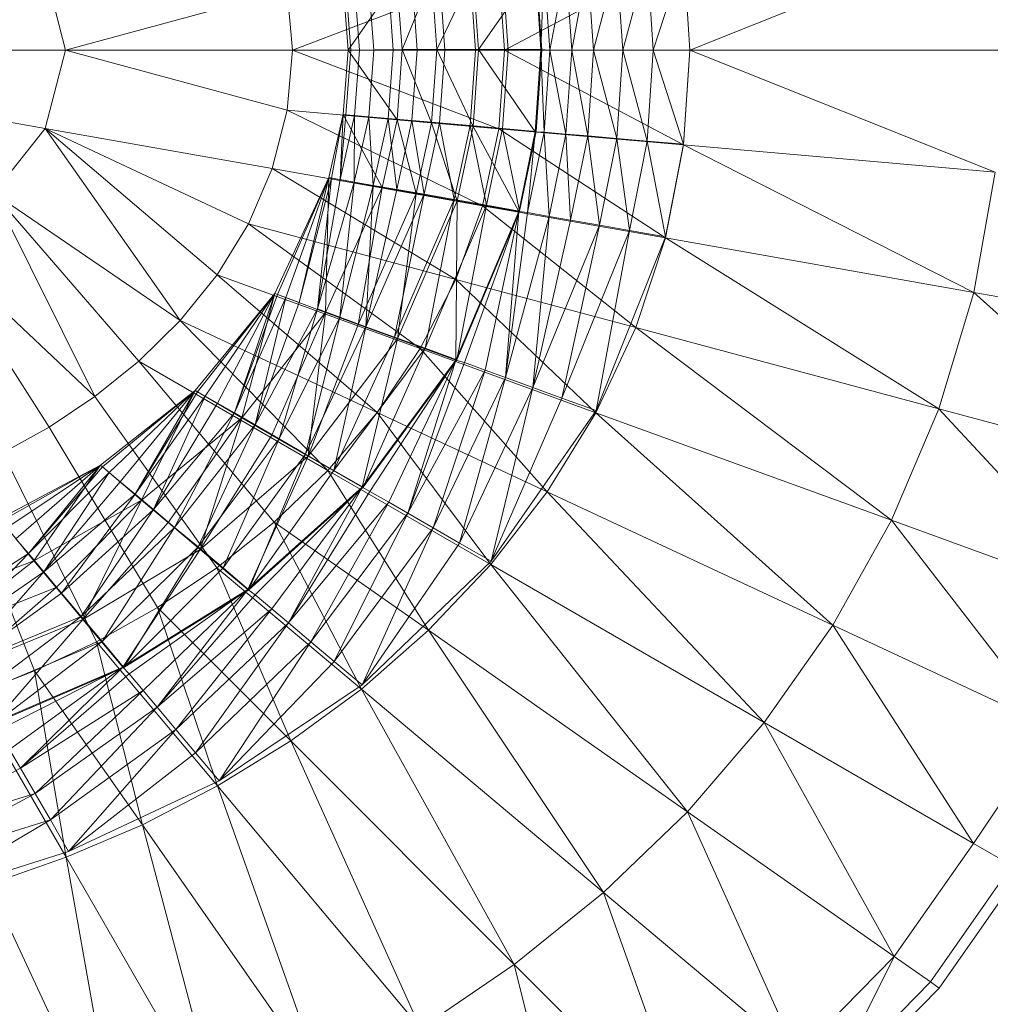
# Model space of a CAD drawing. Header units: metres. Extents: x 397.7 to 427.5, y 12.7 to 28.4.
# Tile 50 of 57: x 408.111 to 408.219, y 26.204 to 26.315. Entities that reach past the tile are written whole.
import ezdxf

# ---------------------------------------------------------------- set-up
doc = ezdxf.new("R2010")
doc.units = ezdxf.units.M
doc.layers.add('A-DETL-____-MBND', color=7, linetype='Continuous', lineweight=18)

# ---------------------------------------------------------------- blocks, each defined once
blk = doc.blocks.new('Family - Inodor P4-153813-07_ELEC_P4')
at = {"layer": 'A-DETL-____-MBND', "color": 253, "true_color": 0xaaaaaa}
for p, q in [((0.66725, 0.21359), (0.63302, 0.19991)), ((0.63233, 0.21053), (0.61227, 0.19991)), ((0.61979, 0.19992), (0.62158, 0.20955)), ((0.61979, 0.19992), (0.62158, 0.20955)), ((0.62223, 0.19992), (0.62158, 0.20955)), ((0.62223, 0.19992), (0.62158, 0.20955)), ((0.62223, 0.19992), (0.62484, 0.20984)), ((0.62223, 0.19992), (0.62484, 0.20984)), ((0.62551, 0.19992), (0.62484, 0.20984)), ((0.62551, 0.19992), (0.62484, 0.20984)), ((0.62551, 0.19992), (0.62825, 0.21013)), ((0.62551, 0.19992), (0.62825, 0.21013)), ((0.62893, 0.19992), (0.62825, 0.21013)), ((0.62893, 0.19992), (0.62825, 0.21013)), ((0.62893, 0.19992), (0.63233, 0.21049)), ((0.62893, 0.19992), (0.63233, 0.21049)), ((0.63302, 0.19991), (0.63233, 0.21053)), ((0.63302, 0.19991), (0.63233, 0.21049)), ((0.56308, 0.19991), (0.5608, 0.2087)), ((0.61164, 0.20872), (0.5885, 0.19991)), ((0.60469, 0.19997), (0.60875, 0.20848)), ((0.60469, 0.19997), (0.60875, 0.20848)), ((0.60901, 0.19992), (0.6084, 0.20839)), ((0.60901, 0.19992), (0.6084, 0.20839)), ((0.60936, 0.19997), (0.60875, 0.20848)), ((0.60936, 0.19997), (0.60875, 0.20848)), ((0.60936, 0.19997), (0.61571, 0.20909)), ((0.60936, 0.19997), (0.61571, 0.20909)), ((0.61227, 0.19991), (0.61164, 0.20872)), ((0.61267, 0.19992), (0.61205, 0.20871)), ((0.61267, 0.19992), (0.61205, 0.20871)), ((0.61634, 0.19997), (0.61571, 0.20909)), ((0.61634, 0.19997), (0.61571, 0.20909)), ((0.61643, 0.19992), (0.6158, 0.20904)), ((0.61634, 0.19997), (0.6167, 0.20912)), ((0.61634, 0.19997), (0.6167, 0.20912)), ((0.61734, 0.19992), (0.6167, 0.20912)), ((0.61734, 0.19992), (0.6167, 0.20912)), ((0.61734, 0.19992), (0.61915, 0.20934)), ((0.61734, 0.19992), (0.61915, 0.20934)), ((0.61979, 0.19992), (0.61915, 0.20934)), ((0.61979, 0.19992), (0.61915, 0.20934)), ((0.59473, 0.19992), (0.60022, 0.20774)), ((0.59473, 0.19992), (0.60022, 0.20774)), ((0.59762, 0.19992), (0.59707, 0.2074)), ((0.59762, 0.19992), (0.59707, 0.2074)), ((0.59979, 0.19992), (0.59923, 0.20759)), ((0.59979, 0.19992), (0.59923, 0.20759)), ((0.60022, 0.20774), (0.60079, 0.19997)), ((0.60079, 0.19997), (0.60022, 0.20774)), ((0.60079, 0.19997), (0.60022, 0.20774)), ((0.60079, 0.19997), (0.6041, 0.20807)), ((0.60079, 0.19997), (0.6041, 0.20807)), ((0.60247, 0.19991), (0.6019, 0.20782)), ((0.60247, 0.19991), (0.6019, 0.20782)), ((0.60469, 0.19997), (0.6041, 0.20807)), ((0.60469, 0.19997), (0.6041, 0.20807)), ((0.60557, 0.19992), (0.60498, 0.20809)), ((0.60557, 0.19992), (0.60498, 0.20809)), ((0.58792, 0.20665), (0.56308, 0.19991)), ((0.5885, 0.19991), (0.58792, 0.20665)), ((0.59473, 0.19992), (0.59418, 0.20715)), ((0.59473, 0.19992), (0.59418, 0.20715)), ((0.59418, 0.20715), (0.59473, 0.19991)), ((0.59473, 0.19991), (0.59418, 0.20715)), ((0.59504, 0.19991), (0.59449, 0.20718)), ((0.59504, 0.19991), (0.59449, 0.20718)), ((0.59602, 0.19991), (0.59547, 0.20726)), ((0.59602, 0.19991), (0.59547, 0.20726)), ((0.56308, 0.19991), (0.51095, 0.19991)), ((0.5608, 0.19112), (0.51095, 0.19991)), ((0.56308, 0.19991), (0.5608, 0.19112)), ((0.5885, 0.19991), (0.56308, 0.19991)), ((0.58792, 0.19318), (0.56308, 0.19991)), ((0.5885, 0.19991), (0.58792, 0.19318)), ((0.61227, 0.19991), (0.5885, 0.19991)), ((0.61164, 0.19111), (0.5885, 0.19991)), ((0.59418, 0.1927), (0.59473, 0.19992)), ((0.59418, 0.1927), (0.59473, 0.19992)), ((0.59473, 0.19991), (0.59418, 0.1927)), ((0.59418, 0.1927), (0.59473, 0.19991)), ((0.59449, 0.19267), (0.59504, 0.19991)), ((0.59449, 0.19267), (0.59504, 0.19991)), ((0.60079, 0.19997), (0.59473, 0.19992)), ((0.59473, 0.19992), (0.60079, 0.19997)), ((0.60022, 0.19211), (0.59473, 0.19992)), ((0.60022, 0.19211), (0.59473, 0.19992)), ((0.59473, 0.19991), (0.59504, 0.19991)), ((0.59473, 0.19991), (0.59504, 0.19991)), ((0.59504, 0.19991), (0.59602, 0.19991)), ((0.59504, 0.19991), (0.59602, 0.19991)), ((0.59547, 0.19258), (0.59602, 0.19991)), ((0.59547, 0.19258), (0.59602, 0.19991)), ((0.59602, 0.19991), (0.59762, 0.19992)), ((0.59602, 0.19991), (0.59762, 0.19992)), ((0.59706, 0.19244), (0.59762, 0.19992)), ((0.59706, 0.19244), (0.59762, 0.19992)), ((0.59762, 0.19992), (0.59979, 0.19992)), ((0.59762, 0.19992), (0.59979, 0.19992)), ((0.59923, 0.19225), (0.59979, 0.19992)), ((0.59923, 0.19225), (0.59979, 0.19992)), ((0.59979, 0.19992), (0.60247, 0.19991)), ((0.59979, 0.19992), (0.60247, 0.19991)), ((0.60079, 0.19997), (0.60022, 0.19211)), ((0.60022, 0.19211), (0.60079, 0.19997)), ((0.60022, 0.19211), (0.60079, 0.19997)), ((0.60469, 0.19997), (0.60079, 0.19997)), ((0.60469, 0.19997), (0.60079, 0.19997)), ((0.6041, 0.19177), (0.60079, 0.19997)), ((0.6041, 0.19177), (0.60079, 0.19997)), ((0.60189, 0.19201), (0.60247, 0.19991)), ((0.60189, 0.19201), (0.60247, 0.19991)), ((0.60247, 0.19991), (0.60557, 0.19992)), ((0.60247, 0.19991), (0.60557, 0.19992)), ((0.60469, 0.19997), (0.6041, 0.19177)), ((0.6041, 0.19177), (0.60469, 0.19997)), ((0.60936, 0.19997), (0.60469, 0.19997)), ((0.60875, 0.19136), (0.60469, 0.19997)), ((0.60469, 0.19997), (0.60936, 0.19997)), ((0.60875, 0.19136), (0.60469, 0.19997)), ((0.60498, 0.19175), (0.60557, 0.19992)), ((0.60498, 0.19175), (0.60557, 0.19992)), ((0.60557, 0.19992), (0.60901, 0.19992)), ((0.60557, 0.19992), (0.60901, 0.19992)), ((0.6084, 0.19146), (0.60901, 0.19992)), ((0.6084, 0.19146), (0.60901, 0.19992)), ((0.60875, 0.19136), (0.60936, 0.19997)), ((0.60875, 0.19136), (0.60936, 0.19997)), ((0.60901, 0.19992), (0.61267, 0.19992)), ((0.60901, 0.19992), (0.61267, 0.19992)), ((0.61634, 0.19997), (0.60936, 0.19997)), ((0.61634, 0.19997), (0.60936, 0.19997)), ((0.61571, 0.19076), (0.60936, 0.19997)), ((0.61571, 0.19076), (0.60936, 0.19997)), ((0.61227, 0.19991), (0.61164, 0.19111)), ((0.61204, 0.19112), (0.61267, 0.19992)), ((0.61204, 0.19112), (0.61267, 0.19992)), ((0.63302, 0.19991), (0.61227, 0.19991)), ((0.63233, 0.1893), (0.61227, 0.19991)), ((0.61267, 0.19992), (0.61643, 0.19992)), ((0.61267, 0.19992), (0.61643, 0.19992)), ((0.61634, 0.19997), (0.61571, 0.19076)), ((0.61571, 0.19076), (0.61634, 0.19997)), ((0.6158, 0.19078), (0.61643, 0.19992)), ((0.61734, 0.19992), (0.61634, 0.19997)), ((0.61734, 0.19992), (0.61634, 0.19997)), ((0.6167, 0.19072), (0.61634, 0.19997)), ((0.6167, 0.19072), (0.61634, 0.19997)), ((0.61734, 0.19992), (0.6167, 0.19072)), ((0.6167, 0.19072), (0.61734, 0.19992)), ((0.61979, 0.19992), (0.61734, 0.19992)), ((0.61915, 0.19051), (0.61734, 0.19992)), ((0.61734, 0.19992), (0.61979, 0.19992)), ((0.61915, 0.19051), (0.61734, 0.19992)), ((0.61915, 0.19051), (0.61979, 0.19992)), ((0.61915, 0.19051), (0.61979, 0.19992)), ((0.62223, 0.19992), (0.61979, 0.19992)), ((0.62158, 0.1903), (0.61979, 0.19992)), ((0.61979, 0.19992), (0.62223, 0.19992)), ((0.62158, 0.1903), (0.61979, 0.19992)), ((0.62158, 0.1903), (0.62223, 0.19992)), ((0.62158, 0.1903), (0.62223, 0.19992)), ((0.62551, 0.19992), (0.62223, 0.19992)), ((0.62484, 0.19001), (0.62223, 0.19992)), ((0.62223, 0.19992), (0.62551, 0.19992)), ((0.62484, 0.19001), (0.62223, 0.19992)), ((0.62484, 0.19001), (0.62551, 0.19992)), ((0.62484, 0.19001), (0.62551, 0.19992)), ((0.62893, 0.19992), (0.62551, 0.19992)), ((0.62825, 0.18971), (0.62551, 0.19992)), ((0.62551, 0.19992), (0.62893, 0.19992)), ((0.62825, 0.18971), (0.62551, 0.19992)), ((0.62825, 0.18971), (0.62893, 0.19992)), ((0.62825, 0.18971), (0.62893, 0.19992)), ((0.63302, 0.19991), (0.62893, 0.19992)), ((0.63302, 0.19991), (0.62893, 0.19992)), ((0.63233, 0.18936), (0.62893, 0.19992)), ((0.63233, 0.18936), (0.62893, 0.19992)), ((0.63302, 0.19991), (0.63233, 0.1893)), ((0.63302, 0.19991), (0.63233, 0.18936)), ((0.66806, 0.19991), (0.63302, 0.19991)), ((0.66725, 0.18624), (0.63302, 0.19991)), ((0.58792, 0.19318), (0.58624, 0.18664)), ((0.61164, 0.19111), (0.58792, 0.19318)), ((0.60979, 0.18249), (0.58792, 0.19318)), ((0.59258, 0.18564), (0.59418, 0.1927)), ((0.59258, 0.18564), (0.59418, 0.1927)), ((0.59418, 0.1927), (0.59258, 0.18564)), ((0.59258, 0.18564), (0.59418, 0.1927)), ((0.59287, 0.18557), (0.59418, 0.1927)), ((0.59287, 0.18557), (0.59418, 0.1927)), ((0.59385, 0.18542), (0.59418, 0.1927)), ((0.59385, 0.18542), (0.59418, 0.1927)), ((0.59449, 0.19267), (0.59385, 0.18542)), ((0.59385, 0.18542), (0.59449, 0.19267)), ((0.59547, 0.19258), (0.59385, 0.18542)), ((0.59385, 0.18542), (0.59547, 0.19258)), ((0.60022, 0.19211), (0.59418, 0.1927)), ((0.60022, 0.19211), (0.59418, 0.1927)), ((0.59854, 0.18453), (0.59418, 0.1927)), ((0.59854, 0.18453), (0.59418, 0.1927)), ((0.59418, 0.1927), (0.59449, 0.19267)), ((0.59449, 0.19267), (0.59418, 0.1927)), ((0.59449, 0.19267), (0.59547, 0.19258)), ((0.59547, 0.19258), (0.59449, 0.19267)), ((0.59543, 0.18514), (0.59547, 0.19258)), ((0.59543, 0.18514), (0.59547, 0.19258)), ((0.59706, 0.19244), (0.59543, 0.18514)), ((0.59543, 0.18514), (0.59706, 0.19244)), ((0.59547, 0.19258), (0.59706, 0.19244)), ((0.59706, 0.19244), (0.59547, 0.19258)), ((0.59706, 0.19244), (0.59923, 0.19225)), ((0.59923, 0.19225), (0.59706, 0.19244)), ((0.59756, 0.18476), (0.59706, 0.19244)), ((0.59756, 0.18476), (0.59706, 0.19244)), ((0.59923, 0.19225), (0.59756, 0.18476)), ((0.59756, 0.18476), (0.59923, 0.19225)), ((0.60022, 0.19211), (0.59854, 0.18453)), ((0.59854, 0.18453), (0.60022, 0.19211)), ((0.60022, 0.19211), (0.59854, 0.18453)), ((0.59923, 0.19225), (0.60189, 0.19201)), ((0.60189, 0.19201), (0.59923, 0.19225)), ((0.6002, 0.1843), (0.59923, 0.19225)), ((0.6002, 0.1843), (0.59923, 0.19225)), ((0.60189, 0.19201), (0.6002, 0.1843)), ((0.6002, 0.1843), (0.60189, 0.19201)), ((0.6041, 0.19177), (0.60022, 0.19211)), ((0.6041, 0.19177), (0.60022, 0.19211)), ((0.60237, 0.18386), (0.60022, 0.19211)), ((0.60237, 0.18386), (0.60022, 0.19211)), ((0.60189, 0.19201), (0.60498, 0.19175)), ((0.60498, 0.19175), (0.60189, 0.19201)), ((0.60326, 0.18376), (0.60189, 0.19201)), ((0.60326, 0.18376), (0.60189, 0.19201)), ((0.5608, 0.19112), (0.55503, 0.18387)), ((0.58624, 0.18664), (0.5608, 0.19112)), ((0.58357, 0.18046), (0.5608, 0.19112)), ((0.5608, 0.19112), (0.57592, 0.16962)), ((0.58007, 0.17476), (0.5608, 0.19112)), ((0.6041, 0.19177), (0.60237, 0.18386)), ((0.60237, 0.18386), (0.6041, 0.19177)), ((0.60498, 0.19175), (0.60326, 0.18376)), ((0.60326, 0.18376), (0.60498, 0.19175)), ((0.60875, 0.19136), (0.6041, 0.19177)), ((0.60875, 0.19136), (0.6041, 0.19177)), ((0.60697, 0.18305), (0.6041, 0.19177)), ((0.60697, 0.18305), (0.6041, 0.19177)), ((0.60498, 0.19175), (0.6084, 0.19146)), ((0.6084, 0.19146), (0.60498, 0.19175)), ((0.60663, 0.18317), (0.60498, 0.19175)), ((0.60663, 0.18317), (0.60498, 0.19175)), ((0.6084, 0.19146), (0.60663, 0.18317)), ((0.60663, 0.18317), (0.6084, 0.19146)), ((0.60875, 0.19136), (0.60697, 0.18305)), ((0.60697, 0.18305), (0.60875, 0.19136)), ((0.6084, 0.19146), (0.61204, 0.19112)), ((0.61204, 0.19112), (0.6084, 0.19146)), ((0.61024, 0.18253), (0.6084, 0.19146)), ((0.61024, 0.18253), (0.6084, 0.19146)), ((0.61571, 0.19076), (0.60875, 0.19136)), ((0.61571, 0.19076), (0.60875, 0.19136)), ((0.61385, 0.18184), (0.60875, 0.19136)), ((0.61385, 0.18184), (0.60875, 0.19136)), ((0.61164, 0.19111), (0.60979, 0.18249)), ((0.61204, 0.19112), (0.61024, 0.18253)), ((0.61024, 0.18253), (0.61204, 0.19112)), ((0.63233, 0.1893), (0.61164, 0.19111)), ((0.63029, 0.17887), (0.61164, 0.19111)), ((0.61204, 0.19112), (0.6158, 0.19078)), ((0.6158, 0.19078), (0.61204, 0.19112)), ((0.61395, 0.18188), (0.61204, 0.19112)), ((0.61395, 0.18188), (0.61204, 0.19112)), ((0.61571, 0.19076), (0.61385, 0.18184)), ((0.61385, 0.18184), (0.61571, 0.19076)), ((0.6158, 0.19078), (0.61395, 0.18188)), ((0.61484, 0.18171), (0.61571, 0.19076)), ((0.61484, 0.18171), (0.61571, 0.19076)), ((0.6167, 0.19072), (0.61571, 0.19076)), ((0.6167, 0.19072), (0.61571, 0.19076)), ((0.6167, 0.19072), (0.61484, 0.18171)), ((0.61484, 0.18171), (0.6167, 0.19072)), ((0.61915, 0.19051), (0.6167, 0.19072)), ((0.61915, 0.19051), (0.6167, 0.19072)), ((0.61726, 0.18129), (0.6167, 0.19072)), ((0.61726, 0.18129), (0.6167, 0.19072)), ((0.61915, 0.19051), (0.61726, 0.18129)), ((0.61726, 0.18129), (0.61915, 0.19051)), ((0.62158, 0.1903), (0.61915, 0.19051)), ((0.62158, 0.1903), (0.61915, 0.19051)), ((0.61966, 0.18087), (0.61915, 0.19051)), ((0.61966, 0.18087), (0.61915, 0.19051)), ((0.62158, 0.1903), (0.61966, 0.18087)), ((0.61966, 0.18087), (0.62158, 0.1903)), ((0.62484, 0.19001), (0.62158, 0.1903)), ((0.62484, 0.19001), (0.62158, 0.1903)), ((0.62289, 0.1803), (0.62158, 0.1903)), ((0.62289, 0.1803), (0.62158, 0.1903)), ((0.62484, 0.19001), (0.62289, 0.1803)), ((0.62289, 0.1803), (0.62484, 0.19001)), ((0.62825, 0.18971), (0.62484, 0.19001)), ((0.62825, 0.18971), (0.62484, 0.19001)), ((0.62625, 0.1797), (0.62484, 0.19001)), ((0.62625, 0.1797), (0.62484, 0.19001)), ((0.62825, 0.18971), (0.62625, 0.1797)), ((0.62625, 0.1797), (0.62825, 0.18971)), ((0.63233, 0.18936), (0.62825, 0.18971)), ((0.63233, 0.18936), (0.62825, 0.18971)), ((0.63029, 0.179), (0.62825, 0.18971)), ((0.63029, 0.179), (0.62825, 0.18971)), ((0.63233, 0.18936), (0.63029, 0.179)), ((0.63233, 0.1893), (0.63029, 0.17887)), ((0.66725, 0.18624), (0.63233, 0.1893)), ((0.66485, 0.17278), (0.63233, 0.1893)), ((0.58624, 0.18664), (0.58357, 0.18046)), ((0.60979, 0.18249), (0.58624, 0.18664)), ((0.6068, 0.17423), (0.58624, 0.18664)), ((0.58653, 0.17265), (0.59258, 0.18564)), ((0.58653, 0.17265), (0.59258, 0.18564)), ((0.59258, 0.18564), (0.58653, 0.17265)), ((0.58653, 0.17265), (0.59258, 0.18564)), ((0.58683, 0.17254), (0.59258, 0.18564)), ((0.58683, 0.17254), (0.59258, 0.18564)), ((0.58775, 0.17221), (0.59258, 0.18564)), ((0.58775, 0.17221), (0.59258, 0.18564)), ((0.58925, 0.17166), (0.59258, 0.18564)), ((0.58925, 0.17166), (0.59258, 0.18564)), ((0.59287, 0.18557), (0.58925, 0.17166)), ((0.58925, 0.17166), (0.59287, 0.18557)), ((0.5913, 0.17092), (0.59287, 0.18557)), ((0.5913, 0.17092), (0.59287, 0.18557)), ((0.59385, 0.18542), (0.5913, 0.17092)), ((0.5913, 0.17092), (0.59385, 0.18542)), ((0.59221, 0.17052), (0.59258, 0.18564)), ((0.59221, 0.17052), (0.59258, 0.18564)), ((0.59854, 0.18453), (0.59258, 0.18564)), ((0.59854, 0.18453), (0.59258, 0.18564)), ((0.59287, 0.18557), (0.59258, 0.18564)), ((0.59287, 0.18557), (0.59258, 0.18564)), ((0.59385, 0.18542), (0.59287, 0.18557)), ((0.59385, 0.18542), (0.59287, 0.18557)), ((0.59543, 0.18514), (0.59385, 0.18542)), ((0.59543, 0.18514), (0.59385, 0.18542)), ((0.66725, 0.18624), (0.66485, 0.17278)), ((0.59543, 0.18514), (0.5913, 0.17092)), ((0.5913, 0.17092), (0.59543, 0.18514)), ((0.59854, 0.18453), (0.59221, 0.17052)), ((0.59221, 0.17052), (0.59854, 0.18453)), ((0.59854, 0.18453), (0.59221, 0.17052)), ((0.59381, 0.17), (0.59543, 0.18514)), ((0.59381, 0.17), (0.59543, 0.18514)), ((0.59756, 0.18476), (0.59381, 0.17)), ((0.59381, 0.17), (0.59756, 0.18476)), ((0.59756, 0.18476), (0.59543, 0.18514)), ((0.59756, 0.18476), (0.59543, 0.18514)), ((0.59587, 0.16919), (0.59854, 0.18453)), ((0.59587, 0.16919), (0.59854, 0.18453)), ((0.59672, 0.16894), (0.59756, 0.18476)), ((0.59672, 0.16894), (0.59756, 0.18476)), ((0.6002, 0.1843), (0.59672, 0.16894)), ((0.59672, 0.16894), (0.6002, 0.1843)), ((0.6002, 0.1843), (0.59756, 0.18476)), ((0.6002, 0.1843), (0.59756, 0.18476)), ((0.60237, 0.18386), (0.59854, 0.18453)), ((0.60237, 0.18386), (0.59854, 0.18453)), ((0.60326, 0.18376), (0.6002, 0.1843)), ((0.60326, 0.18376), (0.6002, 0.1843)), ((0.57592, 0.16962), (0.55503, 0.18387)), ((0.55503, 0.18387), (0.56637, 0.16111)), ((0.5713, 0.16507), (0.55503, 0.18387)), ((0.60237, 0.18386), (0.59587, 0.16919)), ((0.59587, 0.16919), (0.60237, 0.18386)), ((0.60326, 0.18376), (0.59672, 0.16894)), ((0.59672, 0.16894), (0.60326, 0.18376)), ((0.59995, 0.16777), (0.60326, 0.18376)), ((0.59995, 0.16777), (0.60326, 0.18376)), ((0.60663, 0.18317), (0.59995, 0.16777)), ((0.59995, 0.16777), (0.60663, 0.18317)), ((0.60026, 0.16759), (0.60237, 0.18386)), ((0.60026, 0.16759), (0.60237, 0.18386)), ((0.60697, 0.18305), (0.60026, 0.16759)), ((0.60026, 0.16759), (0.60697, 0.18305)), ((0.60697, 0.18305), (0.60237, 0.18386)), ((0.60697, 0.18305), (0.60237, 0.18386)), ((0.60663, 0.18317), (0.60326, 0.18376)), ((0.60663, 0.18317), (0.60326, 0.18376)), ((0.60338, 0.16652), (0.60663, 0.18317)), ((0.60338, 0.16652), (0.60663, 0.18317)), ((0.61024, 0.18253), (0.60663, 0.18317)), ((0.61024, 0.18253), (0.60663, 0.18317)), ((0.60682, 0.1652), (0.60697, 0.18305)), ((0.60682, 0.1652), (0.60697, 0.18305)), ((0.61385, 0.18184), (0.60697, 0.18305)), ((0.61385, 0.18184), (0.60697, 0.18305)), ((0.61024, 0.18253), (0.60338, 0.16652)), ((0.60338, 0.16652), (0.61024, 0.18253)), ((0.60979, 0.18249), (0.6068, 0.17423)), ((0.60693, 0.16523), (0.61024, 0.18253)), ((0.60693, 0.16523), (0.61024, 0.18253)), ((0.63029, 0.17887), (0.60979, 0.18249)), ((0.62697, 0.16883), (0.60979, 0.18249)), ((0.61395, 0.18188), (0.61024, 0.18253)), ((0.61395, 0.18188), (0.61024, 0.18253)), ((0.61385, 0.18184), (0.60682, 0.1652)), ((0.60682, 0.1652), (0.61385, 0.18184)), ((0.61395, 0.18188), (0.60693, 0.16523)), ((0.60778, 0.16491), (0.61385, 0.18184)), ((0.60778, 0.16491), (0.61385, 0.18184)), ((0.61008, 0.16407), (0.61385, 0.18184)), ((0.61008, 0.16407), (0.61385, 0.18184)), ((0.61237, 0.16324), (0.61385, 0.18184)), ((0.61237, 0.16324), (0.61385, 0.18184)), ((0.61484, 0.18171), (0.61237, 0.16324)), ((0.61237, 0.16324), (0.61484, 0.18171)), ((0.61726, 0.18129), (0.61237, 0.16324)), ((0.61237, 0.16324), (0.61726, 0.18129)), ((0.61484, 0.18171), (0.61385, 0.18184)), ((0.61484, 0.18171), (0.61385, 0.18184)), ((0.61726, 0.18129), (0.61484, 0.18171)), ((0.61726, 0.18129), (0.61484, 0.18171)), ((0.61545, 0.16212), (0.61726, 0.18129)), ((0.61545, 0.16212), (0.61726, 0.18129)), ((0.61966, 0.18087), (0.61545, 0.16212)), ((0.61545, 0.16212), (0.61966, 0.18087)), ((0.61966, 0.18087), (0.61726, 0.18129)), ((0.61966, 0.18087), (0.61726, 0.18129)), ((0.62289, 0.1803), (0.61966, 0.18087)), ((0.62289, 0.1803), (0.61966, 0.18087)), ((0.58357, 0.18046), (0.58007, 0.17476)), ((0.6068, 0.17423), (0.58357, 0.18046)), ((0.58357, 0.18046), (0.60281, 0.16648)), ((0.62289, 0.1803), (0.61545, 0.16212)), ((0.61545, 0.16212), (0.62289, 0.1803)), ((0.61867, 0.16095), (0.62289, 0.1803)), ((0.61867, 0.16095), (0.62289, 0.1803)), ((0.62625, 0.1797), (0.62289, 0.1803)), ((0.62625, 0.1797), (0.62289, 0.1803)), ((0.56637, 0.16111), (0.54779, 0.17865)), ((0.56126, 0.1577), (0.54779, 0.17865)), ((0.62625, 0.1797), (0.61867, 0.16095)), ((0.61867, 0.16095), (0.62625, 0.1797)), ((0.62252, 0.15955), (0.62625, 0.1797)), ((0.62252, 0.15955), (0.62625, 0.1797)), ((0.63029, 0.179), (0.62252, 0.15955)), ((0.63029, 0.179), (0.62625, 0.1797)), ((0.63029, 0.179), (0.62625, 0.1797)), ((0.63029, 0.17887), (0.62697, 0.16883)), ((0.66485, 0.17278), (0.63029, 0.17887)), ((0.66094, 0.15973), (0.63029, 0.17887)), ((0.58007, 0.17476), (0.57592, 0.16962)), ((0.60281, 0.16648), (0.58007, 0.17476)), ((0.58007, 0.17476), (0.59798, 0.15933)), ((0.6068, 0.17423), (0.60281, 0.16648)), ((0.62697, 0.16883), (0.6068, 0.17423)), ((0.62251, 0.15931), (0.6068, 0.17423)), ((0.57761, 0.16181), (0.58653, 0.17265)), ((0.57761, 0.16181), (0.58653, 0.17265)), ((0.58653, 0.17265), (0.57761, 0.16181)), ((0.57761, 0.16181), (0.58653, 0.17265)), ((0.57788, 0.16165), (0.58653, 0.17265)), ((0.57788, 0.16165), (0.58653, 0.17265)), ((0.57873, 0.16116), (0.58653, 0.17265)), ((0.57873, 0.16116), (0.58653, 0.17265)), ((0.58012, 0.16036), (0.58653, 0.17265)), ((0.58012, 0.16036), (0.58653, 0.17265)), ((0.582, 0.15928), (0.58653, 0.17265)), ((0.582, 0.15928), (0.58653, 0.17265)), ((0.58683, 0.17254), (0.582, 0.15928)), ((0.582, 0.15928), (0.58683, 0.17254)), ((0.58775, 0.17221), (0.582, 0.15928)), ((0.582, 0.15928), (0.58775, 0.17221)), ((0.58284, 0.15873), (0.58653, 0.17265)), ((0.58284, 0.15873), (0.58653, 0.17265)), ((0.58432, 0.15794), (0.58775, 0.17221)), ((0.58432, 0.15794), (0.58775, 0.17221)), ((0.59221, 0.17052), (0.58653, 0.17265)), ((0.59221, 0.17052), (0.58653, 0.17265)), ((0.58683, 0.17254), (0.58653, 0.17265)), ((0.58683, 0.17254), (0.58653, 0.17265)), ((0.58775, 0.17221), (0.58683, 0.17254)), ((0.58775, 0.17221), (0.58683, 0.17254)), ((0.58925, 0.17166), (0.58775, 0.17221)), ((0.58925, 0.17166), (0.58775, 0.17221)), ((0.66485, 0.17278), (0.66094, 0.15973)), ((0.69136, 0.1681), (0.66485, 0.17278)), ((0.68697, 0.15275), (0.66485, 0.17278)), ((0.58432, 0.15794), (0.58925, 0.17166)), ((0.58925, 0.17166), (0.58432, 0.15794)), ((0.58432, 0.15794), (0.5913, 0.17092)), ((0.58432, 0.15794), (0.5913, 0.17092)), ((0.587, 0.15639), (0.5913, 0.17092)), ((0.587, 0.15639), (0.5913, 0.17092)), ((0.59381, 0.17), (0.5913, 0.17092)), ((0.59381, 0.17), (0.5913, 0.17092)), ((0.59221, 0.17052), (0.58284, 0.15873)), ((0.58284, 0.15873), (0.59221, 0.17052)), ((0.59221, 0.17052), (0.58284, 0.15873)), ((0.58621, 0.15678), (0.59221, 0.17052)), ((0.58621, 0.15678), (0.59221, 0.17052)), ((0.59381, 0.17), (0.587, 0.15639)), ((0.587, 0.15639), (0.59381, 0.17)), ((0.58997, 0.15467), (0.59381, 0.17)), ((0.58997, 0.15467), (0.59381, 0.17)), ((0.59025, 0.15445), (0.59221, 0.17052)), ((0.59025, 0.15445), (0.59221, 0.17052)), ((0.59587, 0.16919), (0.59221, 0.17052)), ((0.59587, 0.16919), (0.59221, 0.17052)), ((0.59672, 0.16894), (0.59381, 0.17)), ((0.59672, 0.16894), (0.59381, 0.17)), ((0.57592, 0.16962), (0.5713, 0.16507)), ((0.59798, 0.15933), (0.57592, 0.16962)), ((0.57592, 0.16962), (0.59247, 0.15285)), ((0.59672, 0.16894), (0.58997, 0.15467)), ((0.58997, 0.15467), (0.59672, 0.16894)), ((0.59587, 0.16919), (0.59025, 0.15445)), ((0.59025, 0.15445), (0.59587, 0.16919)), ((0.59314, 0.15285), (0.59672, 0.16894)), ((0.59314, 0.15285), (0.59672, 0.16894)), ((0.60026, 0.16759), (0.59587, 0.16919)), ((0.60026, 0.16759), (0.59587, 0.16919)), ((0.59995, 0.16777), (0.59672, 0.16894)), ((0.59995, 0.16777), (0.59672, 0.16894)), ((0.62697, 0.16883), (0.62251, 0.15931)), ((0.66094, 0.15973), (0.62697, 0.16883)), ((0.65562, 0.14726), (0.62697, 0.16883)), ((0.60026, 0.16759), (0.59025, 0.15445)), ((0.59025, 0.15445), (0.60026, 0.16759)), ((0.59995, 0.16777), (0.59314, 0.15285)), ((0.59314, 0.15285), (0.59995, 0.16777)), ((0.5963, 0.15096), (0.60026, 0.16759)), ((0.5963, 0.15096), (0.60026, 0.16759)), ((0.60338, 0.16652), (0.59995, 0.16777)), ((0.60338, 0.16652), (0.59995, 0.16777)), ((0.60682, 0.1652), (0.60026, 0.16759)), ((0.60682, 0.1652), (0.60026, 0.16759)), ((0.60338, 0.16652), (0.59314, 0.15285)), ((0.59314, 0.15285), (0.60338, 0.16652)), ((0.59641, 0.15096), (0.60338, 0.16652)), ((0.59641, 0.15096), (0.60338, 0.16652)), ((0.60693, 0.16523), (0.60338, 0.16652)), ((0.60693, 0.16523), (0.60338, 0.16652)), ((0.60281, 0.16648), (0.59798, 0.15933)), ((0.62251, 0.15931), (0.60281, 0.16648)), ((0.60281, 0.16648), (0.61704, 0.15045)), ((0.5713, 0.16507), (0.56637, 0.16111)), ((0.59247, 0.15285), (0.5713, 0.16507)), ((0.5713, 0.16507), (0.58644, 0.14706)), ((0.60682, 0.1652), (0.5963, 0.15096)), ((0.5963, 0.15096), (0.60682, 0.1652)), ((0.60693, 0.16523), (0.59641, 0.15096)), ((0.59719, 0.1505), (0.60682, 0.1652)), ((0.59719, 0.1505), (0.60682, 0.1652)), ((0.59931, 0.14928), (0.60682, 0.1652)), ((0.59931, 0.14928), (0.60682, 0.1652)), ((0.60142, 0.14806), (0.60682, 0.1652)), ((0.60142, 0.14806), (0.60682, 0.1652)), ((0.60778, 0.16491), (0.60142, 0.14806)), ((0.60142, 0.14806), (0.60778, 0.16491)), ((0.60778, 0.16491), (0.60682, 0.1652)), ((0.60778, 0.16491), (0.60682, 0.1652)), ((0.61008, 0.16407), (0.60778, 0.16491)), ((0.61008, 0.16407), (0.60778, 0.16491)), ((0.61008, 0.16407), (0.60142, 0.14806)), ((0.60142, 0.14806), (0.61008, 0.16407)), ((0.60426, 0.14642), (0.61008, 0.16407)), ((0.60426, 0.14642), (0.61008, 0.16407)), ((0.61237, 0.16324), (0.60426, 0.14642)), ((0.60426, 0.14642), (0.61237, 0.16324)), ((0.60723, 0.14471), (0.61237, 0.16324)), ((0.60723, 0.14471), (0.61237, 0.16324)), ((0.61237, 0.16324), (0.61008, 0.16407)), ((0.61237, 0.16324), (0.61008, 0.16407)), ((0.61545, 0.16212), (0.61237, 0.16324)), ((0.61545, 0.16212), (0.61237, 0.16324)), ((0.61545, 0.16212), (0.60723, 0.14471)), ((0.60723, 0.14471), (0.61545, 0.16212)), ((0.61078, 0.14267), (0.61545, 0.16212)), ((0.61078, 0.14267), (0.61545, 0.16212)), ((0.61867, 0.16095), (0.61545, 0.16212)), ((0.61867, 0.16095), (0.61545, 0.16212)), ((0.56637, 0.16111), (0.56126, 0.1577)), ((0.56637, 0.16111), (0.58003, 0.14195)), ((0.56699, 0.15344), (0.57761, 0.16181)), ((0.56699, 0.15344), (0.57761, 0.16181)), ((0.57761, 0.16181), (0.56699, 0.15344)), ((0.56699, 0.15344), (0.57761, 0.16181)), ((0.56723, 0.15324), (0.57761, 0.16181)), ((0.56723, 0.15324), (0.57761, 0.16181)), ((0.56798, 0.15261), (0.57761, 0.16181)), ((0.56798, 0.15261), (0.57761, 0.16181)), ((0.56921, 0.15158), (0.57761, 0.16181)), ((0.56921, 0.15158), (0.57761, 0.16181)), ((0.57087, 0.15019), (0.57761, 0.16181)), ((0.57087, 0.15019), (0.57761, 0.16181)), ((0.57788, 0.16165), (0.57087, 0.15019)), ((0.57087, 0.15019), (0.57788, 0.16165)), ((0.57873, 0.16116), (0.57087, 0.15019)), ((0.57087, 0.15019), (0.57873, 0.16116)), ((0.5716, 0.1495), (0.57761, 0.16181)), ((0.5716, 0.1495), (0.57761, 0.16181)), ((0.57292, 0.14847), (0.57873, 0.16116)), ((0.57292, 0.14847), (0.57873, 0.16116)), ((0.58284, 0.15873), (0.57761, 0.16181)), ((0.58284, 0.15873), (0.57761, 0.16181)), ((0.57788, 0.16165), (0.57761, 0.16181)), ((0.57788, 0.16165), (0.57761, 0.16181)), ((0.57873, 0.16116), (0.57788, 0.16165)), ((0.57873, 0.16116), (0.57788, 0.16165)), ((0.58012, 0.16036), (0.57873, 0.16116)), ((0.58012, 0.16036), (0.57873, 0.16116)), ((0.58012, 0.16036), (0.57292, 0.14847)), ((0.57292, 0.14847), (0.58012, 0.16036)), ((0.582, 0.15928), (0.58012, 0.16036)), ((0.582, 0.15928), (0.58012, 0.16036)), ((0.61867, 0.16095), (0.61078, 0.14267)), ((0.61078, 0.14267), (0.61867, 0.16095)), ((0.62252, 0.15955), (0.61867, 0.16095)), ((0.62252, 0.15955), (0.61867, 0.16095)), ((0.582, 0.15928), (0.57292, 0.14847)), ((0.57292, 0.14847), (0.582, 0.15928)), ((0.5753, 0.14647), (0.582, 0.15928)), ((0.5753, 0.14647), (0.582, 0.15928)), ((0.58432, 0.15794), (0.582, 0.15928)), ((0.58432, 0.15794), (0.582, 0.15928)), ((0.59798, 0.15933), (0.59247, 0.15285)), ((0.61704, 0.15045), (0.59798, 0.15933)), ((0.59798, 0.15933), (0.61073, 0.14231)), ((0.62252, 0.15955), (0.61078, 0.14267)), ((0.62251, 0.15931), (0.61704, 0.15045)), ((0.65562, 0.14726), (0.62251, 0.15931)), ((0.62251, 0.15931), (0.64904, 0.13552)), ((0.66094, 0.15973), (0.65562, 0.14726)), ((0.68697, 0.15275), (0.66094, 0.15973)), ((0.68099, 0.13803), (0.66094, 0.15973)), ((0.56126, 0.1577), (0.55607, 0.1548)), ((0.56126, 0.1577), (0.57337, 0.1375)), ((0.5716, 0.1495), (0.58284, 0.15873)), ((0.5716, 0.1495), (0.58284, 0.15873)), ((0.58284, 0.15873), (0.5716, 0.1495)), ((0.57458, 0.147), (0.58284, 0.15873)), ((0.57458, 0.147), (0.58284, 0.15873)), ((0.58432, 0.15794), (0.5753, 0.14647)), ((0.5753, 0.14647), (0.58432, 0.15794)), ((0.57793, 0.14427), (0.58432, 0.15794)), ((0.57793, 0.14427), (0.58432, 0.15794)), ((0.57816, 0.144), (0.58284, 0.15873)), ((0.57816, 0.144), (0.58284, 0.15873)), ((0.58621, 0.15678), (0.58284, 0.15873)), ((0.58621, 0.15678), (0.58284, 0.15873)), ((0.587, 0.15639), (0.58432, 0.15794)), ((0.587, 0.15639), (0.58432, 0.15794)), ((0.58621, 0.15678), (0.57816, 0.144)), ((0.57816, 0.144), (0.58621, 0.15678)), ((0.59025, 0.15445), (0.58621, 0.15678)), ((0.59025, 0.15445), (0.58621, 0.15678)), ((0.587, 0.15639), (0.57793, 0.14427)), ((0.57793, 0.14427), (0.587, 0.15639)), ((0.58073, 0.14192), (0.587, 0.15639)), ((0.58073, 0.14192), (0.587, 0.15639)), ((0.58997, 0.15467), (0.587, 0.15639)), ((0.58997, 0.15467), (0.587, 0.15639)), ((0.55607, 0.1548), (0.56654, 0.13366)), ((0.59025, 0.15445), (0.57816, 0.144)), ((0.57816, 0.144), (0.59025, 0.15445)), ((0.58997, 0.15467), (0.58073, 0.14192)), ((0.58073, 0.14192), (0.58997, 0.15467)), ((0.58351, 0.13951), (0.59025, 0.15445)), ((0.58351, 0.13951), (0.59025, 0.15445)), ((0.58362, 0.13949), (0.58997, 0.15467)), ((0.58362, 0.13949), (0.58997, 0.15467)), ((0.59314, 0.15285), (0.58997, 0.15467)), ((0.59314, 0.15285), (0.58997, 0.15467)), ((0.5963, 0.15096), (0.59025, 0.15445)), ((0.5963, 0.15096), (0.59025, 0.15445)), ((0.55567, 0.14741), (0.56699, 0.15344)), ((0.55567, 0.14741), (0.56699, 0.15344)), ((0.56699, 0.15344), (0.55567, 0.14741)), ((0.55567, 0.14741), (0.56699, 0.15344)), ((0.55587, 0.14717), (0.56699, 0.15344)), ((0.55587, 0.14717), (0.56699, 0.15344)), ((0.5565, 0.14641), (0.56699, 0.15344)), ((0.5565, 0.14641), (0.56699, 0.15344)), ((0.55753, 0.14519), (0.56699, 0.15344)), ((0.55753, 0.14519), (0.56699, 0.15344)), ((0.55892, 0.14353), (0.56699, 0.15344)), ((0.55892, 0.14353), (0.56699, 0.15344)), ((0.55952, 0.14272), (0.56699, 0.15344)), ((0.55952, 0.14272), (0.56699, 0.15344)), ((0.5716, 0.1495), (0.56699, 0.15344)), ((0.5716, 0.1495), (0.56699, 0.15344)), ((0.56723, 0.15324), (0.56699, 0.15344)), ((0.56723, 0.15324), (0.56699, 0.15344)), ((0.55086, 0.15235), (0.55962, 0.13041)), ((0.56723, 0.15324), (0.55892, 0.14353)), ((0.55892, 0.14353), (0.56723, 0.15324)), ((0.56798, 0.15261), (0.55892, 0.14353)), ((0.55892, 0.14353), (0.56798, 0.15261)), ((0.56065, 0.14147), (0.56798, 0.15261)), ((0.56065, 0.14147), (0.56798, 0.15261)), ((0.56798, 0.15261), (0.56723, 0.15324)), ((0.56798, 0.15261), (0.56723, 0.15324)), ((0.56921, 0.15158), (0.56798, 0.15261)), ((0.56921, 0.15158), (0.56798, 0.15261)), ((0.59314, 0.15285), (0.58362, 0.13949)), ((0.58362, 0.13949), (0.59314, 0.15285)), ((0.59247, 0.15285), (0.58644, 0.14706)), ((0.61073, 0.14231), (0.59247, 0.15285)), ((0.59247, 0.15285), (0.60374, 0.13494)), ((0.59641, 0.15096), (0.59314, 0.15285)), ((0.59641, 0.15096), (0.59314, 0.15285)), ((0.56921, 0.15158), (0.56065, 0.14147)), ((0.56065, 0.14147), (0.56921, 0.15158)), ((0.57087, 0.15019), (0.56921, 0.15158)), ((0.57087, 0.15019), (0.56921, 0.15158)), ((0.57087, 0.15019), (0.56065, 0.14147)), ((0.56065, 0.14147), (0.57087, 0.15019)), ((0.56264, 0.1391), (0.57087, 0.15019)), ((0.56264, 0.1391), (0.57087, 0.15019)), ((0.57292, 0.14847), (0.57087, 0.15019)), ((0.57292, 0.14847), (0.57087, 0.15019)), ((0.5963, 0.15096), (0.58351, 0.13951)), ((0.58351, 0.13951), (0.5963, 0.15096)), ((0.59641, 0.15096), (0.58362, 0.13949)), ((0.58431, 0.13891), (0.5963, 0.15096)), ((0.58431, 0.13891), (0.5963, 0.15096)), ((0.58619, 0.13733), (0.5963, 0.15096)), ((0.58619, 0.13733), (0.5963, 0.15096)), ((0.58806, 0.13576), (0.5963, 0.15096)), ((0.58806, 0.13576), (0.5963, 0.15096)), ((0.59719, 0.1505), (0.58806, 0.13576)), ((0.58806, 0.13576), (0.59719, 0.1505)), ((0.59719, 0.1505), (0.5963, 0.15096)), ((0.59719, 0.1505), (0.5963, 0.15096)), ((0.59931, 0.14928), (0.59719, 0.1505)), ((0.59931, 0.14928), (0.59719, 0.1505)), ((0.61704, 0.15045), (0.61073, 0.14231)), ((0.64904, 0.13552), (0.61704, 0.15045)), ((0.61704, 0.15045), (0.64137, 0.12462)), ((0.5716, 0.1495), (0.55952, 0.14272)), ((0.55952, 0.14272), (0.5716, 0.1495)), ((0.5716, 0.1495), (0.55952, 0.14272)), ((0.56202, 0.13974), (0.5716, 0.1495)), ((0.56202, 0.13974), (0.5716, 0.1495)), ((0.56503, 0.13616), (0.5716, 0.1495)), ((0.56503, 0.13616), (0.5716, 0.1495)), ((0.57458, 0.147), (0.5716, 0.1495)), ((0.57458, 0.147), (0.5716, 0.1495)), ((0.59931, 0.14928), (0.58806, 0.13576)), ((0.58806, 0.13576), (0.59931, 0.14928)), ((0.59057, 0.13366), (0.59931, 0.14928)), ((0.59057, 0.13366), (0.59931, 0.14928)), ((0.60142, 0.14806), (0.59931, 0.14928)), ((0.60142, 0.14806), (0.59931, 0.14928)), ((0.57292, 0.14847), (0.56264, 0.1391)), ((0.56264, 0.1391), (0.57292, 0.14847)), ((0.56484, 0.13647), (0.57292, 0.14847)), ((0.56484, 0.13647), (0.57292, 0.14847)), ((0.5753, 0.14647), (0.57292, 0.14847)), ((0.5753, 0.14647), (0.57292, 0.14847)), ((0.60142, 0.14806), (0.59057, 0.13366)), ((0.59057, 0.13366), (0.60142, 0.14806)), ((0.59319, 0.13146), (0.60142, 0.14806)), ((0.59319, 0.13146), (0.60142, 0.14806)), ((0.60426, 0.14642), (0.60142, 0.14806)), ((0.60426, 0.14642), (0.60142, 0.14806)), ((0.55952, 0.14272), (0.55567, 0.14741)), ((0.55952, 0.14272), (0.55567, 0.14741)), ((0.57458, 0.147), (0.56503, 0.13616)), ((0.56503, 0.13616), (0.57458, 0.147)), ((0.57816, 0.144), (0.57458, 0.147)), ((0.57816, 0.144), (0.57458, 0.147)), ((0.58644, 0.14706), (0.58003, 0.14195)), ((0.60374, 0.13494), (0.58644, 0.14706)), ((0.58644, 0.14706), (0.59623, 0.12836)), ((0.65562, 0.14726), (0.64904, 0.13552)), ((0.68099, 0.13803), (0.65562, 0.14726)), ((0.67355, 0.12409), (0.65562, 0.14726)), ((0.5753, 0.14647), (0.56484, 0.13647)), ((0.56484, 0.13647), (0.5753, 0.14647)), ((0.5672, 0.13367), (0.5753, 0.14647)), ((0.5672, 0.13367), (0.5753, 0.14647)), ((0.57793, 0.14427), (0.5753, 0.14647)), ((0.57793, 0.14427), (0.5753, 0.14647)), ((0.60426, 0.14642), (0.59319, 0.13146)), ((0.59319, 0.13146), (0.60426, 0.14642)), ((0.59633, 0.12883), (0.60426, 0.14642)), ((0.59633, 0.12883), (0.60426, 0.14642)), ((0.60723, 0.14471), (0.60426, 0.14642)), ((0.60723, 0.14471), (0.60426, 0.14642)), ((0.55892, 0.14353), (0.55753, 0.14519)), ((0.55892, 0.14353), (0.55753, 0.14519)), ((0.60723, 0.14471), (0.59633, 0.12883)), ((0.59633, 0.12883), (0.60723, 0.14471)), ((0.61078, 0.14267), (0.60723, 0.14471)), ((0.61078, 0.14267), (0.60723, 0.14471)), ((0.55892, 0.14353), (0.54815, 0.13662)), ((0.54815, 0.13662), (0.55892, 0.14353)), ((0.5497, 0.13393), (0.55892, 0.14353)), ((0.5497, 0.13393), (0.55892, 0.14353)), ((0.56065, 0.14147), (0.55892, 0.14353)), ((0.56065, 0.14147), (0.55892, 0.14353)), ((0.57816, 0.144), (0.56503, 0.13616)), ((0.56503, 0.13616), (0.57816, 0.144)), ((0.57793, 0.14427), (0.5672, 0.13367)), ((0.5672, 0.13367), (0.57793, 0.14427)), ((0.56951, 0.13081), (0.57816, 0.144)), ((0.56951, 0.13081), (0.57816, 0.144)), ((0.56962, 0.13078), (0.57793, 0.14427)), ((0.56962, 0.13078), (0.57793, 0.14427)), ((0.58073, 0.14192), (0.57793, 0.14427)), ((0.58073, 0.14192), (0.57793, 0.14427)), ((0.58351, 0.13951), (0.57816, 0.144)), ((0.58351, 0.13951), (0.57816, 0.144)), ((0.54726, 0.13804), (0.55952, 0.14272)), ((0.54726, 0.13804), (0.55952, 0.14272)), ((0.55952, 0.14272), (0.54726, 0.13804)), ((0.54921, 0.13467), (0.55952, 0.14272)), ((0.54921, 0.13467), (0.55952, 0.14272)), ((0.56202, 0.13974), (0.55952, 0.14272)), ((0.56202, 0.13974), (0.55952, 0.14272)), ((0.61078, 0.14267), (0.59633, 0.12883)), ((0.61073, 0.14231), (0.60374, 0.13494)), ((0.64137, 0.12462), (0.61073, 0.14231)), ((0.61073, 0.14231), (0.63275, 0.11463)), ((0.56065, 0.14147), (0.5497, 0.13393)), ((0.5497, 0.13393), (0.56065, 0.14147)), ((0.55142, 0.13096), (0.56065, 0.14147)), ((0.55142, 0.13096), (0.56065, 0.14147)), ((0.56264, 0.1391), (0.56065, 0.14147)), ((0.56264, 0.1391), (0.56065, 0.14147)), ((0.58073, 0.14192), (0.56962, 0.13078)), ((0.56962, 0.13078), (0.58073, 0.14192)), ((0.58003, 0.14195), (0.57337, 0.1375)), ((0.59623, 0.12836), (0.58003, 0.14195)), ((0.58003, 0.14195), (0.58831, 0.12256)), ((0.58362, 0.13949), (0.58073, 0.14192)), ((0.58362, 0.13949), (0.58073, 0.14192)), ((0.56202, 0.13974), (0.54921, 0.13467)), ((0.54921, 0.13467), (0.56202, 0.13974)), ((0.56264, 0.1391), (0.55142, 0.13096)), ((0.55142, 0.13096), (0.56264, 0.1391)), ((0.55155, 0.13062), (0.56202, 0.13974)), ((0.55155, 0.13062), (0.56202, 0.13974)), ((0.56503, 0.13616), (0.56202, 0.13974)), ((0.56503, 0.13616), (0.56202, 0.13974)), ((0.56484, 0.13647), (0.56264, 0.1391)), ((0.56484, 0.13647), (0.56264, 0.1391)), ((0.58351, 0.13951), (0.56951, 0.13081)), ((0.56951, 0.13081), (0.58351, 0.13951)), ((0.58362, 0.13949), (0.56962, 0.13078)), ((0.5702, 0.13008), (0.58351, 0.13951)), ((0.5702, 0.13008), (0.58351, 0.13951)), ((0.57178, 0.1282), (0.58351, 0.13951)), ((0.57178, 0.1282), (0.58351, 0.13951)), ((0.57334, 0.12634), (0.58351, 0.13951)), ((0.57334, 0.12634), (0.58351, 0.13951)), ((0.58431, 0.13891), (0.58351, 0.13951)), ((0.58431, 0.13891), (0.58351, 0.13951)), ((0.58431, 0.13891), (0.57334, 0.12634)), ((0.57334, 0.12634), (0.58431, 0.13891)), ((0.58619, 0.13733), (0.58431, 0.13891)), ((0.58619, 0.13733), (0.58431, 0.13891)), ((0.57337, 0.1375), (0.56654, 0.13366)), ((0.58619, 0.13733), (0.57334, 0.12634)), ((0.57334, 0.12634), (0.58619, 0.13733)), ((0.58831, 0.12256), (0.57337, 0.1375)), ((0.57337, 0.1375), (0.5801, 0.11751)), ((0.57545, 0.12382), (0.58619, 0.13733)), ((0.57545, 0.12382), (0.58619, 0.13733)), ((0.58806, 0.13576), (0.58619, 0.13733)), ((0.58806, 0.13576), (0.58619, 0.13733)), ((0.56484, 0.13647), (0.55142, 0.13096)), ((0.55142, 0.13096), (0.56484, 0.13647)), ((0.56503, 0.13616), (0.55155, 0.13062)), ((0.55155, 0.13062), (0.56503, 0.13616)), ((0.55325, 0.12779), (0.56484, 0.13647)), ((0.55325, 0.12779), (0.56484, 0.13647)), ((0.55504, 0.12458), (0.56503, 0.13616)), ((0.55504, 0.12458), (0.56503, 0.13616)), ((0.5672, 0.13367), (0.56484, 0.13647)), ((0.5672, 0.13367), (0.56484, 0.13647)), ((0.56951, 0.13081), (0.56503, 0.13616)), ((0.56951, 0.13081), (0.56503, 0.13616)), ((0.58806, 0.13576), (0.57545, 0.12382)), ((0.57545, 0.12382), (0.58806, 0.13576)), ((0.57765, 0.12121), (0.58806, 0.13576)), ((0.57765, 0.12121), (0.58806, 0.13576)), ((0.59057, 0.13366), (0.58806, 0.13576)), ((0.59057, 0.13366), (0.58806, 0.13576)), ((0.60374, 0.13494), (0.59623, 0.12836)), ((0.63275, 0.11463), (0.60374, 0.13494)), ((0.60374, 0.13494), (0.62337, 0.10559)), ((0.64904, 0.13552), (0.64137, 0.12462)), ((0.67355, 0.12409), (0.64904, 0.13552)), ((0.64904, 0.13552), (0.66482, 0.11108)), ((0.5672, 0.13367), (0.55325, 0.12779)), ((0.55325, 0.12779), (0.5672, 0.13367)), ((0.55513, 0.12452), (0.5672, 0.13367)), ((0.55513, 0.12452), (0.5672, 0.13367)), ((0.56654, 0.13366), (0.55962, 0.13041)), ((0.5801, 0.11751), (0.56654, 0.13366)), ((0.56654, 0.13366), (0.57169, 0.11317)), ((0.56962, 0.13078), (0.5672, 0.13367)), ((0.56962, 0.13078), (0.5672, 0.13367)), ((0.59057, 0.13366), (0.57765, 0.12121)), ((0.57765, 0.12121), (0.59057, 0.13366)), ((0.58028, 0.11807), (0.59057, 0.13366)), ((0.58028, 0.11807), (0.59057, 0.13366)), ((0.59319, 0.13146), (0.59057, 0.13366)), ((0.59319, 0.13146), (0.59057, 0.13366)), ((0.59319, 0.13146), (0.58028, 0.11807)), ((0.58028, 0.11807), (0.59319, 0.13146)), ((0.59633, 0.12883), (0.59319, 0.13146)), ((0.59633, 0.12883), (0.59319, 0.13146)), ((0.55962, 0.13041), (0.55265, 0.12769)), ((0.56951, 0.13081), (0.55504, 0.12458)), ((0.55504, 0.12458), (0.56951, 0.13081)), ((0.56962, 0.13078), (0.55513, 0.12452)), ((0.55558, 0.12374), (0.56951, 0.13081)), ((0.55558, 0.12374), (0.56951, 0.13081)), ((0.55681, 0.12161), (0.56951, 0.13081)), ((0.55681, 0.12161), (0.56951, 0.13081)), ((0.55803, 0.1195), (0.56951, 0.13081)), ((0.55803, 0.1195), (0.56951, 0.13081)), ((0.57169, 0.11317), (0.55962, 0.13041)), ((0.55962, 0.13041), (0.56314, 0.10952)), ((0.5702, 0.13008), (0.56951, 0.13081)), ((0.5702, 0.13008), (0.56951, 0.13081)), ((0.5702, 0.13008), (0.55803, 0.1195)), ((0.55803, 0.1195), (0.5702, 0.13008)), ((0.57178, 0.1282), (0.5702, 0.13008)), ((0.57178, 0.1282), (0.5702, 0.13008)), ((0.57178, 0.1282), (0.55803, 0.1195)), ((0.55803, 0.1195), (0.57178, 0.1282)), ((0.55967, 0.11666), (0.57178, 0.1282)), ((0.55967, 0.11666), (0.57178, 0.1282)), ((0.57334, 0.12634), (0.57178, 0.1282)), ((0.57334, 0.12634), (0.57178, 0.1282)), ((0.59633, 0.12883), (0.58028, 0.11807)), ((0.59623, 0.12836), (0.58831, 0.12256)), ((0.62337, 0.10559), (0.59623, 0.12836)), ((0.59623, 0.12836), (0.61336, 0.09751)), ((0.56314, 0.10952), (0.55265, 0.12769)), ((0.57334, 0.12634), (0.55967, 0.11666)), ((0.55967, 0.11666), (0.57334, 0.12634)), ((0.56138, 0.1137), (0.57334, 0.12634)), ((0.56138, 0.1137), (0.57334, 0.12634)), ((0.57545, 0.12382), (0.57334, 0.12634)), ((0.57545, 0.12382), (0.57334, 0.12634)), ((0.64137, 0.12462), (0.63275, 0.11463)), ((0.66482, 0.11108), (0.64137, 0.12462)), ((0.64137, 0.12462), (0.65593, 0.0984)), ((0.57545, 0.12382), (0.56138, 0.1137)), ((0.56138, 0.1137), (0.57545, 0.12382)), ((0.56343, 0.11016), (0.57545, 0.12382)), ((0.56343, 0.11016), (0.57545, 0.12382)), ((0.57765, 0.12121), (0.57545, 0.12382)), ((0.57765, 0.12121), (0.57545, 0.12382)), ((0.67355, 0.12409), (0.66482, 0.11108)), ((0.58831, 0.12256), (0.5801, 0.11751)), ((0.61336, 0.09751), (0.58831, 0.12256)), ((0.58831, 0.12256), (0.60285, 0.09039)), ((0.55803, 0.1195), (0.55681, 0.12161)), ((0.55803, 0.1195), (0.55681, 0.12161)), ((0.57765, 0.12121), (0.56343, 0.11016)), ((0.56343, 0.11016), (0.57765, 0.12121)), ((0.58028, 0.11807), (0.57765, 0.12121)), ((0.58028, 0.11807), (0.57765, 0.12121)), ((0.55803, 0.1195), (0.54366, 0.11184)), ((0.54366, 0.11184), (0.55803, 0.1195)), ((0.55967, 0.11666), (0.55803, 0.1195)), ((0.55967, 0.11666), (0.55803, 0.1195)), ((0.58028, 0.11807), (0.56343, 0.11016)), ((0.5801, 0.11751), (0.57169, 0.11317)), ((0.60285, 0.09039), (0.5801, 0.11751)), ((0.5801, 0.11751), (0.59196, 0.08422)), ((0.55967, 0.11666), (0.54366, 0.11184)), ((0.54366, 0.11184), (0.55967, 0.11666)), ((0.54482, 0.10863), (0.55967, 0.11666)), ((0.54482, 0.10863), (0.55967, 0.11666)), ((0.56138, 0.1137), (0.55967, 0.11666)), ((0.56138, 0.1137), (0.55967, 0.11666)), ((0.56138, 0.1137), (0.54482, 0.10863)), ((0.54482, 0.10863), (0.56138, 0.1137)), ((0.54623, 0.10478), (0.56138, 0.1137)), ((0.54623, 0.10478), (0.56138, 0.1137)), ((0.56343, 0.11016), (0.56138, 0.1137)), ((0.56343, 0.11016), (0.56138, 0.1137)), ((0.63275, 0.11463), (0.62337, 0.10559)), ((0.65593, 0.0984), (0.63275, 0.11463)), ((0.63275, 0.11463), (0.64505, 0.08739)), ((0.57169, 0.11317), (0.56314, 0.10952)), ((0.59196, 0.08422), (0.57169, 0.11317)), ((0.57169, 0.11317), (0.58079, 0.07896)), ((0.66482, 0.11108), (0.65593, 0.0984)), ((0.6691, 0.10861), (0.66482, 0.11108)), ((0.56343, 0.11016), (0.54623, 0.10478)), ((0.56314, 0.10952), (0.55451, 0.1065)), ((0.58079, 0.07896), (0.56314, 0.10952)), ((0.56314, 0.10952), (0.5694, 0.07457)), ((0.6691, 0.10861), (0.65998, 0.09556)), ((0.67013, 0.10801), (0.66095, 0.09488)), ((0.5694, 0.07457), (0.55451, 0.1065)), ((0.62337, 0.10559), (0.61336, 0.09751)), ((0.64505, 0.08739), (0.62337, 0.10559)), ((0.62337, 0.10559), (0.63337, 0.0775)), ((0.65593, 0.0984), (0.64505, 0.08739)), ((0.64884, 0.08421), (0.65593, 0.0984)), ((0.65998, 0.09556), (0.65593, 0.0984)), ((0.61336, 0.09751), (0.60285, 0.09039)), ((0.63337, 0.0775), (0.61336, 0.09751)), ((0.61336, 0.09751), (0.62027, 0.06963)), ((0.65998, 0.09556), (0.64884, 0.08421)), ((0.66095, 0.09488), (0.64975, 0.08345)), ((0.66095, 0.09488), (0.65998, 0.09556))]:
    blk.add_line(p, q, dxfattribs=at)
blk = doc.blocks.new('LONDR55-XX_ZZ-ARQ-CAA-M3D-Londres55_ifc-1-07_ELEC_P4')
at = {"layer": 'A-DETL-____-MBND', "color": 253, "lineweight": 18, "true_color": 0xaaaaaa}
blk.add_blockref('Family - Inodor P4-153813-07_ELEC_P4', (407.55268, 26.11126), dxfattribs=at)

msp = doc.modelspace()

# ---------------------------------------------------------------- block references
at = {"lineweight": 5}
msp.add_blockref('LONDR55-XX_ZZ-ARQ-CAA-M3D-Londres55_ifc-1-07_ELEC_P4', (0, 0), dxfattribs=at)

doc.saveas('drawing.dxf')
